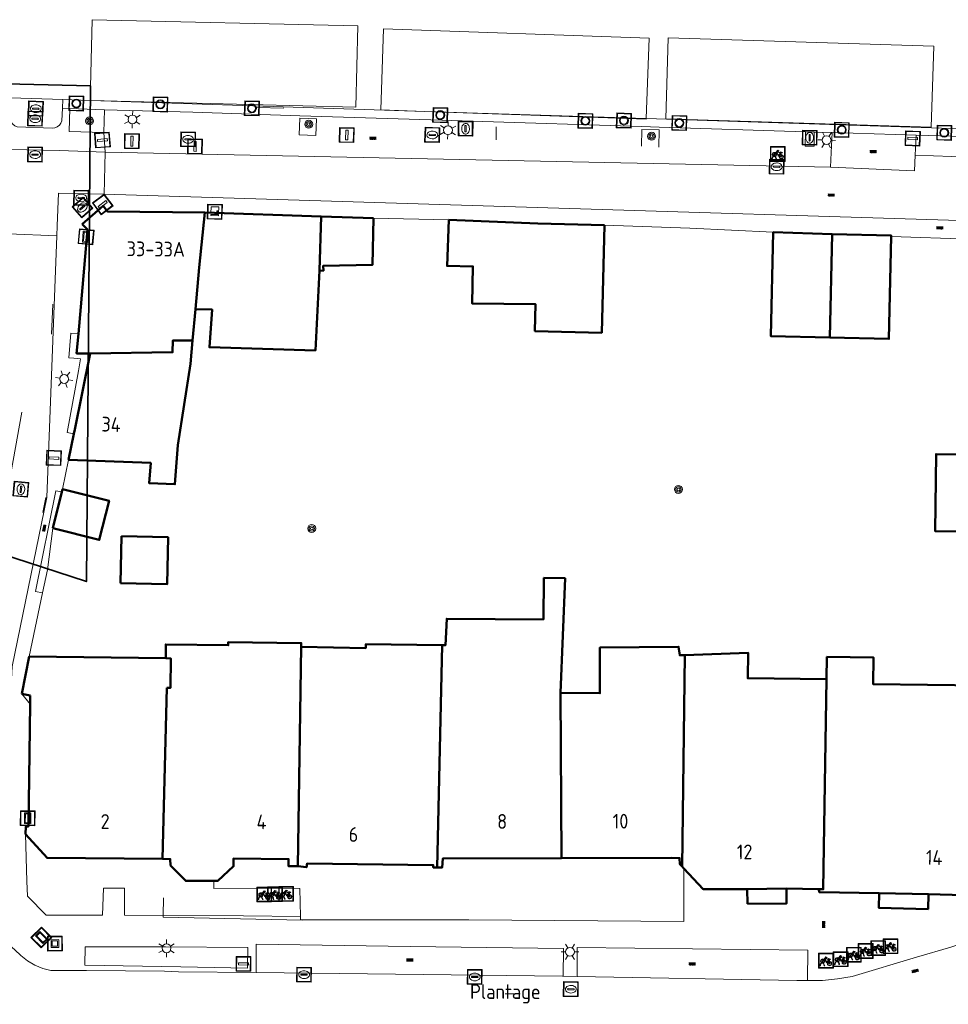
# Model space of a CAD drawing. Header units: metres. Extents: x 94284 to 94615, y 463170 to 463475.
# Tile 9 of 14: x 94432 to 94495, y 463392 to 463459. Entities that reach past the tile are written whole.
import ezdxf
from ezdxf.enums import TextEntityAlignment as Align

# ---------------------------------------------------------------- set-up
doc = ezdxf.new("R2010")
doc.units = ezdxf.units.M
doc.layers.get('0').update_dxf_attribs({"linetype": 'CONTINUOUS'})
for name, color, linetype, lineweight, transparency in [('B-WE-GK-KADEMUUR-G', 251, 'CONTINUOUS', 13, 0.5), ('B-WE-GR-BOOM-S', 251, 'CONTINUOUS', 13, 0.5), ('B-WE-IE-MEUBILAIR_WATERWEGMEUBILAIR_MEERRING-S', 251, 'CONTINUOUS', 13, 0.5), ('B-WE-IE-MEUBILAIR_WEGMEUBILAIR_FIETSREK-G', 251, 'CONTINUOUS', 13, 0.5), ('B-WE-IE-MEUBILAIR_WEGMEUBILAIR_FIETSREK-S', 251, 'CONTINUOUS', 13, 0.5), ('B-WE-IE-MEUBILAIR_WEGMEUBILAIR_KUNSTWERK-G', 251, 'CONTINUOUS', 13, 0.5), ('B-WE-IE-TERREINAFSCHEIDING-G', 251, 'CONTINUOUS', 13, 0.5), ('B-WE-IE-TERREINAFSCHEIDING_KUNSTMATIG_HEKWERK-G', 251, 'CONTINUOUS', 13, 0.5), ('B-WE-IE-TERREINAFSCHEIDING_KUNSTMATIG_MUUR-G', 251, 'CONTINUOUS', 13, 0.5), ('B-WE-KL-DATA_CAI_KAST-S', 251, 'CONTINUOUS', 13, 0.5), ('B-WE-KL-ET_LS_SR_BORD-S', 251, 'CONTINUOUS', 13, 0.6), ('B-WE-KL-WATER_BRANDLEIDING_PUT-S', 251, 'CONTINUOUS', 13, 0.6), ('B-WE-KL-WATER_PUT-S', 251, 'CONTINUOUS', 13, 0.6), ('B-WE-OG-TOPOGRAFIE_BEBOUWING-GV', 132, 'CONTINUOUS', 50, 0.6), ('B-WE-OG-TOPOGRAFIE_BEBOUWING_LUIFEL-GV', 132, 'CONTINUOUS', 50, 0.6), ('B-WE-OG-TOPOGRAFIE_HUISNUMMER-T25', 251, 'CONTINUOUS', 13, 0.6), ('B-WE-OG-TOPOGRAFIE_STRAATNAAM-T18', 251, 'CONTINUOUS', 13, 0.6), ('B-WE-OG-TOPOGRAFIE_WATER-GV', 251, 'CONTINUOUS', 13, 0.6), ('B-WE-OG-WATER_WOONBOOTLOCATIE-G', 251, 'CONTINUOUS', 13, 0.6), ('B-WE-RI-GWA_KOLK_STRAATKOLK-S', 251, 'CONTINUOUS', 13, 0.6), ('B-WE-RI-GWA_RIOOLPUT_INSPECTIEPUT-S', 251, 'CONTINUOUS', 13, 0.6), ('B-WE-RI-HWA_GOOT_LIJNGOOT-G', 251, 'CONTINUOUS', 13, 0.6), ('B-WE-VH-VERHARDING-GV', 251, 'CONTINUOUS', 13, 0.6), ('B-WE-VW-INFORMATIEBORD-S', 251, 'CONTINUOUS', 13, 0.6), ('B-WE-VW-OV_DRAAGCONSTRUCTIE-S', 251, 'CONTINUOUS', 13, 0.6), ('B-WE-VW-PAAL-S', 251, 'CONTINUOUS', 13, 0.6), ('B-WE-VW-PAAL_BETON-S', 251, 'CONTINUOUS', 13, 0.6)]:
    doc.layers.add(name, color=color, linetype=linetype, lineweight=lineweight, transparency=transparency)
doc.layers.add('B-WE-KL-ET_LS_OV_LICHTMAST-S', color=190, linetype='CONTINUOUS', lineweight=13)
doc.layers.add('N-OI-KG-GRENS_WERK-G', color=30, linetype='ZZ-WERKGRENS-SO', lineweight=35)
doc.layers.add('S_GBKN_SYMBOOL_OV_GROOT_0', color=7, linetype='CONTINUOUS')
doc.styles.get("Standard").update_dxf_attribs({"font": 'isocp.shx'})
doc.linetypes.add('ZZ-WERKGRENS-SO', pattern='A,2,-3,[137,NLCS.SHX,S=0.05,R=0,X=-0.55,Y=-0.675],-3,2', length=10)

# ---------------------------------------------------------------- blocks, each defined once
blk = doc.blocks.new('Q_INFORMATIEBORD')
for points in [[(-0.5, 0.5), (0.5, 0.5), (0.5, -0.5), (-0.5, -0.5)], [(-0.369, 0.22), (0.358, 0.22), (0.358, -0.214), (-0.369, -0.214)]]:
    blk.add_lwpolyline(points, close=True)
for points in [[(-0.442, 0.464), (0.438, 0.464, -0.414214), (0.459, 0.442), (0.459, -0.437, -0.414214), (0.438, -0.459), (-0.442, -0.459, -0.414214), (-0.463, -0.437), (-0.463, 0.442), (-0.463, 0.444), (-0.463, 0.446), (-0.463, 0.448), (-0.462, 0.45), (-0.461, 0.451), (-0.46, 0.453), (-0.459, 0.455), (-0.458, 0.456), (-0.457, 0.457), (-0.456, 0.459), (-0.454, 0.46), (-0.453, 0.461), (-0.451, 0.462), (-0.449, 0.462), (-0.447, 0.463), (-0.446, 0.463), (-0.444, 0.464), (-0.442, 0.464)], [(-0.287, 0.16), (0.281, 0.16, -0.414214), (0.303, 0.139), (0.303, -0.134, -0.414214), (0.281, -0.156), (-0.287, -0.156, -0.414214), (-0.308, -0.134), (-0.308, 0.139), (-0.308, 0.14), (-0.308, 0.142), (-0.307, 0.144), (-0.307, 0.146), (-0.306, 0.148), (-0.305, 0.149), (-0.304, 0.151), (-0.303, 0.152), (-0.302, 0.154), (-0.3, 0.155), (-0.299, 0.156), (-0.297, 0.157), (-0.296, 0.158), (-0.294, 0.159), (-0.292, 0.159), (-0.29, 0.16), (-0.288, 0.16), (-0.287, 0.16)]]:
    blk.add_lwpolyline(points, format="xyb")
blk = doc.blocks.new('Q_STRAATNAAMBORD')
for points in [[(-0.5, 0.5), (0.5, 0.5), (0.5, -0.5), (-0.5, -0.5)], [(-0.369, 0.22), (0.358, 0.22), (0.358, -0.214), (-0.369, -0.214)]]:
    blk.add_lwpolyline(points, close=True)
for points in [[(-0.442, 0.464), (0.438, 0.464, -0.414214), (0.459, 0.442), (0.459, -0.437, -0.414214), (0.438, -0.459), (-0.442, -0.459, -0.414214), (-0.463, -0.437), (-0.463, 0.442), (-0.463, 0.444), (-0.463, 0.446), (-0.463, 0.448), (-0.462, 0.45), (-0.461, 0.451), (-0.46, 0.453), (-0.459, 0.455), (-0.458, 0.456), (-0.457, 0.457), (-0.456, 0.459), (-0.454, 0.46), (-0.453, 0.461), (-0.451, 0.462), (-0.449, 0.462), (-0.447, 0.463), (-0.446, 0.463), (-0.444, 0.464), (-0.442, 0.464)], [(-0.287, 0.16), (0.281, 0.16, -0.414214), (0.303, 0.139), (0.303, -0.134, -0.414214), (0.281, -0.156), (-0.287, -0.156, -0.414214), (-0.308, -0.134), (-0.308, 0.139), (-0.308, 0.14), (-0.308, 0.142), (-0.307, 0.144), (-0.307, 0.146), (-0.306, 0.148), (-0.305, 0.149), (-0.304, 0.151), (-0.303, 0.152), (-0.302, 0.154), (-0.3, 0.155), (-0.299, 0.156), (-0.297, 0.157), (-0.296, 0.158), (-0.294, 0.159), (-0.292, 0.159), (-0.29, 0.16), (-0.288, 0.16), (-0.287, 0.16)]]:
    blk.add_lwpolyline(points, format="xyb")
blk = doc.blocks.new('Q_CAI-KAST')
for points in [[(-0.5, 0.5), (0.5, 0.5), (0.5, -0.5), (-0.5, -0.5)], [(-0.262, 0.264), (0.25, 0.264), (0.25, 0.187), (-0.262, 0.187)], [(-0.262, 0.107), (0.25, 0.107), (0.25, -0.332), (-0.262, -0.332)]]:
    blk.add_lwpolyline(points, close=True)
blk.add_lwpolyline([(-0.442, 0.464), (0.438, 0.464, -0.414214), (0.459, 0.442), (0.459, -0.437, -0.414214), (0.438, -0.459), (-0.442, -0.459, -0.414214), (-0.463, -0.437), (-0.463, 0.442), (-0.463, 0.444), (-0.463, 0.446), (-0.463, 0.448), (-0.462, 0.45), (-0.461, 0.451), (-0.46, 0.453), (-0.459, 0.455), (-0.458, 0.456), (-0.457, 0.457), (-0.456, 0.459), (-0.454, 0.46), (-0.453, 0.461), (-0.451, 0.462), (-0.449, 0.462), (-0.447, 0.463), (-0.446, 0.463), (-0.444, 0.464), (-0.442, 0.464)], format="xyb")
blk.add_circle((-0.177, -0.034), 0.0354)
blk = doc.blocks.new('Q_LICHTMAST')
for points in [[(-0.26, 0.15), (-0.52, 0.3)], [(0, 0.3), (0, 0.6)], [(0.26, 0.15), (0.52, 0.3)], [(-0.26, -0.15), (-0.52, -0.3)], [(0, -0.3), (0, -0.6)], [(0.26, -0.15), (0.52, -0.3)]]:
    blk.add_lwpolyline(points)
blk.add_circle((0, 0), 0.3)
blk = doc.blocks.new('Q_VERKEERSBORDPAAL')
for points in [[(-0.5, 0.5), (0.5, 0.5), (0.5, -0.5), (-0.5, -0.5)], [(-0.08, 0.333), (0.071, 0.333), (0.071, -0.329), (-0.08, -0.329)]]:
    blk.add_lwpolyline(points, close=True)
blk.add_lwpolyline([(-0.442, 0.464), (0.438, 0.464, -0.414214), (0.459, 0.442), (0.459, -0.437, -0.414214), (0.438, -0.459), (-0.442, -0.459, -0.414214), (-0.463, -0.437), (-0.463, 0.442), (-0.463, 0.444), (-0.463, 0.446), (-0.463, 0.448), (-0.462, 0.45), (-0.461, 0.451), (-0.46, 0.453), (-0.459, 0.455), (-0.458, 0.456), (-0.457, 0.457), (-0.456, 0.459), (-0.454, 0.46), (-0.453, 0.461), (-0.451, 0.462), (-0.449, 0.462), (-0.447, 0.463), (-0.446, 0.463), (-0.444, 0.464), (-0.442, 0.464)], format="xyb")
blk = doc.blocks.new('Q_AFSLUITPAAL')
for points in [[(-0.5, 0.5), (0.5, 0.5), (0.5, -0.5), (-0.5, -0.5)], [(-0.08, 0.333), (0.071, 0.333), (0.071, -0.329), (-0.08, -0.329)]]:
    blk.add_lwpolyline(points, close=True)
blk.add_lwpolyline([(-0.442, 0.464), (0.438, 0.464, -0.414214), (0.459, 0.442), (0.459, -0.437, -0.414214), (0.438, -0.459), (-0.442, -0.459, -0.414214), (-0.463, -0.437), (-0.463, 0.442), (-0.463, 0.444), (-0.463, 0.446), (-0.463, 0.448), (-0.462, 0.45), (-0.461, 0.451), (-0.46, 0.453), (-0.459, 0.455), (-0.458, 0.456), (-0.457, 0.457), (-0.456, 0.459), (-0.454, 0.46), (-0.453, 0.461), (-0.451, 0.462), (-0.449, 0.462), (-0.447, 0.463), (-0.446, 0.463), (-0.444, 0.464), (-0.442, 0.464)], format="xyb")
blk = doc.blocks.new('Q_PAAL_STEEN')
for points in [[(-0.5, 0.5), (0.5, 0.5), (0.5, -0.5), (-0.5, -0.5)], [(-0.08, 0.333), (0.071, 0.333), (0.071, -0.329), (-0.08, -0.329)]]:
    blk.add_lwpolyline(points, close=True)
blk.add_lwpolyline([(-0.442, 0.464), (0.438, 0.464, -0.414214), (0.459, 0.442), (0.459, -0.437, -0.414214), (0.438, -0.459), (-0.442, -0.459, -0.414214), (-0.463, -0.437), (-0.463, 0.442), (-0.463, 0.444), (-0.463, 0.446), (-0.463, 0.448), (-0.462, 0.45), (-0.461, 0.451), (-0.46, 0.453), (-0.459, 0.455), (-0.458, 0.456), (-0.457, 0.457), (-0.456, 0.459), (-0.454, 0.46), (-0.453, 0.461), (-0.451, 0.462), (-0.449, 0.462), (-0.447, 0.463), (-0.446, 0.463), (-0.444, 0.464), (-0.442, 0.464)], format="xyb")
blk = doc.blocks.new('Q_INSPECTIE_OF_RIOOLPUT')
blk.add_lwpolyline([(-0.5, 0.5), (0.5, 0.5), (0.5, -0.5), (-0.5, -0.5)], close=True)
for points in [[(-0.442, 0.464), (0.438, 0.464, -0.414214), (0.459, 0.442), (0.459, -0.437, -0.414214), (0.438, -0.459), (-0.442, -0.459, -0.414214), (-0.463, -0.437), (-0.463, 0.442), (-0.463, 0.444), (-0.463, 0.446), (-0.463, 0.448), (-0.462, 0.45), (-0.461, 0.451), (-0.46, 0.453), (-0.459, 0.455), (-0.458, 0.456), (-0.457, 0.457), (-0.456, 0.459), (-0.454, 0.46), (-0.453, 0.461), (-0.451, 0.462), (-0.449, 0.462), (-0.447, 0.463), (-0.446, 0.463), (-0.444, 0.464), (-0.442, 0.464)], [(-0.345, 0.105, 0.380426), (-0.276, -0.18)], [(-0.008, 0.266, 0.240218), (-0.345, 0.105)], [(-0.194, 0.045, 0.853344), (-0.194, -0.032)], [(0.331, 0.111, 0.240191), (-0.008, 0.266)], [(0.185, -0.032, 0.849746), (0.185, 0.045)], [(0.267, -0.176, 0.380426), (0.331, 0.111)], [(-0.276, -0.18, 0.148452), (0.012, -0.257)], [(0.012, -0.257, 0.131742), (0.267, -0.176)]]:
    blk.add_lwpolyline(points, format="xyb")
for points in [[(-0.194, 0.045), (0.185, 0.045)], [(0.185, -0.032), (-0.194, -0.032)]]:
    blk.add_lwpolyline(points)
blk = doc.blocks.new('Q_KOLK')
blk.add_lwpolyline([(-0.5, 0.5), (0.5, 0.5), (0.5, -0.5), (-0.5, -0.5)], close=True)
for points in [[(-0.442, 0.464), (0.438, 0.464, -0.414214), (0.459, 0.442), (0.459, -0.437, -0.414214), (0.438, -0.459), (-0.442, -0.459, -0.414214), (-0.463, -0.437), (-0.463, 0.442, -0.414214), (-0.442, 0.464)], [(-0.345, 0.105, 0.380426), (-0.276, -0.18)], [(-0.008, 0.266, 0.240218), (-0.345, 0.105)], [(-0.194, 0.045, 0.853344), (-0.194, -0.032)], [(0.331, 0.111, 0.240191), (-0.008, 0.266)], [(0.185, -0.032, 0.849746), (0.185, 0.045)], [(0.267, -0.176, 0.380426), (0.331, 0.111)], [(-0.276, -0.18, 0.148452), (0.012, -0.257)], [(0.012, -0.257, 0.131742), (0.267, -0.176)]]:
    blk.add_lwpolyline(points, format="xyb")
for points in [[(-0.194, 0.045), (0.185, 0.045)], [(0.185, -0.032), (-0.194, -0.032)]]:
    blk.add_lwpolyline(points)
blk = doc.blocks.new('Q_WATERLEIDINGPUT')
blk.add_lwpolyline([(-0.5, 0.5), (0.5, 0.5), (0.5, -0.5), (-0.5, -0.5)], close=True)
for points in [[(-0.442, 0.464), (0.438, 0.464, -0.414214), (0.459, 0.442), (0.459, -0.437, -0.414214), (0.438, -0.459), (-0.442, -0.459, -0.414214), (-0.463, -0.437), (-0.463, 0.442), (-0.463, 0.444), (-0.463, 0.446), (-0.463, 0.448), (-0.462, 0.45), (-0.461, 0.451), (-0.46, 0.453), (-0.459, 0.455), (-0.458, 0.456), (-0.457, 0.457), (-0.456, 0.459), (-0.454, 0.46), (-0.453, 0.461), (-0.451, 0.462), (-0.449, 0.462), (-0.447, 0.463), (-0.446, 0.463), (-0.444, 0.464), (-0.442, 0.464)], [(-0.345, 0.105, 0.380426), (-0.276, -0.18)], [(-0.008, 0.266, 0.240218), (-0.345, 0.105)], [(-0.194, 0.045, 0.853344), (-0.194, -0.032)], [(0.331, 0.111, 0.240191), (-0.008, 0.266)], [(0.185, -0.032, 0.849746), (0.185, 0.045)], [(0.267, -0.176, 0.380426), (0.331, 0.111)], [(-0.276, -0.18, 0.148452), (0.012, -0.257)], [(0.012, -0.257, 0.131742), (0.267, -0.176)]]:
    blk.add_lwpolyline(points, format="xyb")
for points in [[(-0.194, 0.045), (0.185, 0.045)], [(0.185, -0.032), (-0.194, -0.032)]]:
    blk.add_lwpolyline(points)
blk = doc.blocks.new('Q_BRANDKRAAN')
blk.add_lwpolyline([(-0.5, 0.5), (0.5, 0.5), (0.5, -0.5), (-0.5, -0.5)], close=True)
for points in [[(-0.442, 0.464), (0.438, 0.464, -0.414214), (0.459, 0.442), (0.459, -0.437, -0.414214), (0.438, -0.459), (-0.442, -0.459, -0.414214), (-0.463, -0.437), (-0.463, 0.442), (-0.463, 0.444), (-0.463, 0.446), (-0.463, 0.448), (-0.462, 0.45), (-0.461, 0.451), (-0.46, 0.453), (-0.459, 0.455), (-0.458, 0.456), (-0.457, 0.457), (-0.456, 0.459), (-0.454, 0.46), (-0.453, 0.461), (-0.451, 0.462), (-0.449, 0.462), (-0.447, 0.463), (-0.446, 0.463), (-0.444, 0.464), (-0.442, 0.464)], [(-0.345, 0.105, 0.380426), (-0.276, -0.18)], [(-0.008, 0.266, 0.240218), (-0.345, 0.105)], [(-0.194, 0.045, 0.853344), (-0.194, -0.032)], [(0.331, 0.111, 0.240191), (-0.008, 0.266)], [(0.185, -0.032, 0.849746), (0.185, 0.045)], [(0.267, -0.176, 0.380426), (0.331, 0.111)], [(-0.276, -0.18, 0.148452), (0.012, -0.257)], [(0.012, -0.257, 0.131742), (0.267, -0.176)]]:
    blk.add_lwpolyline(points, format="xyb")
for points in [[(-0.194, 0.045), (0.185, 0.045)], [(0.185, -0.032), (-0.194, -0.032)]]:
    blk.add_lwpolyline(points)
blk = doc.blocks.new('Q_FIETSENREK')
for points in [[(-0.5, 0.5), (0.5, 0.5), (0.5, -0.5), (-0.5, -0.5)], [(-0.063, 0.145), (0.184, 0.054), (0.037, -0.093)]]:
    blk.add_lwpolyline(points, close=True)
for points in [[(-0.442, 0.464), (0.438, 0.464, -0.414214), (0.459, 0.442), (0.459, -0.437, -0.414214), (0.438, -0.459), (-0.442, -0.459, -0.414214), (-0.463, -0.437), (-0.463, 0.442), (-0.463, 0.444), (-0.463, 0.446), (-0.463, 0.448), (-0.462, 0.45), (-0.461, 0.451), (-0.46, 0.453), (-0.459, 0.455), (-0.458, 0.456), (-0.457, 0.457), (-0.456, 0.459), (-0.454, 0.46), (-0.453, 0.461), (-0.451, 0.462), (-0.449, 0.462), (-0.447, 0.463), (-0.446, 0.463), (-0.444, 0.464), (-0.442, 0.464)], [(-0.181, 0.106, 0.847256), (-0.324, -0.144)], [(-0.193, 0.075, 0.842492), (-0.305, -0.118)], [(-0.171, 0.065, 0.053288), (-0.193, 0.075)], [(-0.185, -0.134, 0.502492), (-0.147, 0.044)], [(-0.149, 0.089, 0.06236), (-0.181, 0.106)], [(-0.165, -0.161, 0.494489), (-0.125, 0.068)], [(-0.324, -0.144, 0.089606), (-0.421, -0.348)], [(-0.296, -0.162, 0.110942), (-0.375, -0.348)], [(-0.294, -0.105, 0.006942), (-0.305, -0.118)], [(-0.296, -0.162, 0.02458), (-0.283, -0.168)], [(-0.212, -0.105, 0.381614), (-0.294, -0.105)], [(-0.283, -0.168, 0.148109), (-0.198, -0.173)], [(-0.223, -0.136, 0.533998), (-0.276, -0.136)], [(-0.276, -0.136, 0.009682), (-0.271, -0.138)], [(-0.271, -0.138, 0.120201), (-0.218, -0.144)], [(-0.218, -0.144, 0.003554), (-0.223, -0.136)], [(-0.185, -0.134, 0.017985), (-0.212, -0.105)], [(-0.122, -0.348, 0.075837), (-0.198, -0.173)], [(-0.075, -0.348, 0.094234), (-0.165, -0.161)], [(0.095, -0.16, 0.385208), (0.186, -0.333)], [(0.209, -0.054, 0.224648), (0.108, -0.128)], [(0.126, -0.171, 0.376993), (0.197, -0.303)], [(0.212, -0.086, 0.20829), (0.139, -0.139)], [(0.186, -0.333, 1), (0.287, -0.06)], [(0.197, -0.303, 1), (0.276, -0.09)], [(0.287, -0.06, 0.086253), (0.238, -0.051)], [(0.276, -0.09, 0.079305), (0.241, -0.083)]]:
    blk.add_lwpolyline(points, format="xyb")
for points in [[(-0.171, 0.065), (-0.263, -0.038), (-0.239, -0.059), (-0.147, 0.044)], [(0.081, 0.221), (-0.003, 0.252), (-0.149, 0.089)], [(-0.125, 0.068), (-0.086, 0.111), (0.018, -0.131), (0.095, -0.16)], [(0.238, -0.051), (0.229, 0.053), (0.261, 0.093), (0.302, 0.078), (0.314, 0.11), (0.192, 0.155), (0.18, 0.123), (0.231, 0.104), (0.207, 0.076), (-0.04, 0.167), (0, 0.216), (0.07, 0.191), (0.081, 0.221)], [(0.209, -0.054), (0.199, 0.029), (0.057, -0.108)], [(-0.421, -0.348), (-0.375, -0.348)], [(-0.122, -0.348), (-0.075, -0.348)], [(0.057, -0.108), (0.108, -0.128)], [(0.126, -0.171), (0.253, -0.218), (0.241, -0.083)], [(0.139, -0.139), (0.222, -0.17), (0.212, -0.086)]]:
    blk.add_lwpolyline(points)
blk = doc.blocks.new('Q_MEERRING')
blk.add_lwpolyline([(-0.5, 0.5), (0.5, 0.5), (0.5, -0.5), (-0.5, -0.5)], close=True)
blk.add_lwpolyline([(-0.442, 0.464), (0.438, 0.464, -0.414214), (0.459, 0.442), (0.459, -0.437, -0.414214), (0.438, -0.459), (-0.442, -0.459, -0.414214), (-0.463, -0.437), (-0.463, 0.442), (-0.463, 0.444), (-0.463, 0.446), (-0.463, 0.448), (-0.462, 0.45), (-0.461, 0.451), (-0.46, 0.453), (-0.459, 0.455), (-0.458, 0.456), (-0.457, 0.457), (-0.456, 0.459), (-0.454, 0.46), (-0.453, 0.461), (-0.451, 0.462), (-0.449, 0.462), (-0.447, 0.463), (-0.446, 0.463), (-0.444, 0.464), (-0.442, 0.464)], format="xyb")
for radius in [0.3, 0.3, 0.25, 0.25]:
    blk.add_circle((0, 0), radius)
blk = doc.blocks.new('Q_KUNSTOBJECT')
for points in [[(-0.5, 0.5), (0.5, 0.5), (0.5, -0.5), (-0.5, -0.5)], [(-0.184, 0.184), (0.177, 0.184), (0.177, -0.178), (-0.184, -0.178)]]:
    blk.add_lwpolyline(points, close=True)
for points in [[(-0.442, 0.464), (0.438, 0.464, -0.414214), (0.459, 0.442), (0.459, -0.437, -0.414214), (0.438, -0.459), (-0.442, -0.459, -0.414214), (-0.463, -0.437), (-0.463, 0.442), (-0.463, 0.444), (-0.463, 0.446), (-0.463, 0.448), (-0.462, 0.45), (-0.461, 0.451), (-0.46, 0.453), (-0.459, 0.455), (-0.458, 0.456), (-0.457, 0.457), (-0.456, 0.459), (-0.454, 0.46), (-0.453, 0.461), (-0.451, 0.462), (-0.449, 0.462), (-0.447, 0.463), (-0.446, 0.463), (-0.444, 0.464), (-0.442, 0.464)], [(-0.245, 0.267), (0.236, 0.267, -0.414214), (0.257, 0.245), (0.257, -0.239, -0.414214), (0.236, -0.261), (-0.245, -0.261, -0.414214), (-0.266, -0.239), (-0.266, 0.245, -0.414214), (-0.245, 0.267)]]:
    blk.add_lwpolyline(points, format="xyb")
blk = doc.blocks.new('Q_BOOM')
for radius in [0.27, 0.18, 0.09]:
    blk.add_circle((0, 0), radius)
blk = doc.blocks.new('S_GBKN_SYMBOOL_OV_GROOT')
for points in [[(-0.21875, 0.0625), (0.21875, 0.0625)], [(-0.21875, 0), (0.21875, 0)], [(-0.1875, 0.0625), (-0.1875, 0)], [(-0.125, 0.09375), (-0.125, 0.0625)], [(-0.125, 0), (-0.125, -0.0625)], [(-0.0625, 0.0625), (-0.0625, 0)], [(0, 0.09375), (0, 0.0625)], [(0, 0), (0, -0.0625)], [(0.0625, 0.0625), (0.0625, 0)], [(0.125, 0.09375), (0.125, 0.0625)], [(0.125, 0), (0.125, -0.0625)], [(0.1875, 0.0625), (0.1875, 0)], [(-0.21875, -0.0625), (0.21875, -0.0625)], [(-0.1875, -0.0625), (-0.1875, -0.09375)], [(-0.0625, -0.0625), (-0.0625, -0.09375)], [(0.0625, -0.0625), (0.0625, -0.09375)], [(0.1875, -0.0625), (0.1875, -0.09375)]]:
    blk.add_lwpolyline(points)

msp = doc.modelspace()

# ---------------------------------------------------------------- linework, layer by layer
at = {"layer": 'B-WE-GK-KADEMUUR-G'}
msp.add_line((94431.368, 463453.384), (94434.92, 463453.252), dxfattribs=at)
at = {"layer": 'B-WE-IE-MEUBILAIR_WEGMEUBILAIR_FIETSREK-S'}
for p, q in [((94449.893, 463452.669), (94448.079, 463452.72)), ((94464.275, 463451.404), (94464.29, 463450.521))]:
    msp.add_line(p, q, dxfattribs=at)
at = {"layer": 'B-WE-IE-TERREINAFSCHEIDING-G'}
for p, q in [((94434.92, 463453.252), (94434.906, 463452.674)), ((94434.906, 463452.674), (94435.403, 463452.65)), ((94435.403, 463452.65), (94437.752, 463452.569)), ((94437.752, 463452.569), (94437.7, 463451.022)), ((94452.1, 463451.959), (94450.974, 463451.991)), ((94462.66, 463451.75), (94461.718, 463451.759)), ((94437.7, 463451.022), (94437.802, 463449.685)), ((94485.238, 463451.073), (94485.837, 463451.054)), ((94485.837, 463451.054), (94487.048, 463451.018))]:
    msp.add_line(p, q, dxfattribs=at)
for points in [[(94437.7, 463451.022), (94435.356, 463451.102), (94435.403, 463452.65)], [(94437.752, 463452.569), (94443.742, 463452.393), (94450.979, 463452.163), (94460.601, 463451.857), (94462.66, 463451.791), (94474.157, 463451.425), (94475.323, 463451.388), (94485.238, 463451.073)], [(94450.974, 463451.991), (94450.936, 463450.858), (94452.062, 463450.826), (94452.1, 463451.959)], [(94461.718, 463451.759), (94461.77, 463450.839), (94462.65, 463450.78), (94462.66, 463451.75)], [(94475.305, 463450.028), (94475.317, 463451.203), (94474.155, 463451.232), (94474.142, 463450.095)], [(94485.837, 463451.054), (94485.823, 463450.102), (94485.22, 463450.09), (94485.238, 463451.073)], [(94445.162, 463400.337), (94445.156, 463399.826), (94449.837, 463399.846), (94450.982, 463399.829), (94451.023, 463397.931)]]:
    msp.add_lwpolyline(points, dxfattribs=at)
at = {"layer": 'B-WE-IE-TERREINAFSCHEIDING_KUNSTMATIG_HEKWERK-G'}
for p, q in [((94434.899, 463426.873), (94435.317, 463428.867)), ((94433.553, 463419.842), (94432.651, 463415.541)), ((94441.751, 463399.201), (94441.721, 463398.01))]:
    msp.add_line(p, q, dxfattribs=at)
for points in [[(94434.25, 463424.22), (94433.88, 463421.4), (94433.553, 463419.842)], [(94441.721, 463398.01), (94441.718, 463397.879), (94451.129, 463397.682)]]:
    msp.add_lwpolyline(points, dxfattribs=at)
at = {"layer": 'B-WE-IE-TERREINAFSCHEIDING_KUNSTMATIG_MUUR-G'}
for p, q in [((94455.969, 463445.216), (94461.076, 463445.103)), ((94491.057, 463443.991), (94499.48, 463443.69)), ((94432.149, 463413.012), (94432.71, 463412.313))]:
    msp.add_line(p, q, dxfattribs=at)
for points in [[(94434.906, 463452.674), (94434.863, 463451.822), (94434.796, 463451.656), (94434.688, 463451.515), (94434.546, 463451.407), (94434.38, 463451.341), (94434.203, 463451.321), (94431.829, 463451.406), (94431.671, 463451.474), (94431.537, 463451.581), (94431.434, 463451.719), (94431.371, 463451.879), (94431.351, 463452.05), (94431.365, 463452.864)], [(94483.061, 463444.274), (94477.412, 463444.546), (94471.63, 463444.74)]]:
    msp.add_lwpolyline(points, dxfattribs=at)
at = {"layer": 'B-WE-OG-TOPOGRAFIE_BEBOUWING-GV'}
for p, q in [((94452.435, 463445.337), (94444.54, 463445.597)), ((94452.311, 463441.674), (94452.435, 463445.337)), ((94455.969, 463445.216), (94452.435, 463445.337)), ((94487.059, 463444.133), (94483.061, 463444.274)), ((94486.895, 463437.135), (94487.059, 463444.133)), ((94443.714, 463436.947), (94443.907, 463439.053)), ((94435.669, 463430.612), (94435.317, 463428.867)), ((94434.854, 463426.69), (94434.25, 463424.22)), ((94434.899, 463426.873), (94434.854, 463426.69)), ((94438.89, 463423.68), (94438.84, 463420.5)), ((94450.838, 463401.33), (94451.08, 463416.2)), ((94460.633, 463416.303), (94460.278, 463401.25)), ((94432.651, 463415.541), (94432.149, 463413.012)), ((94441.899, 463415.417), (94432.651, 463415.541)), ((94476.887, 463401.308), (94477.06, 463415.631)), ((94441.679, 463401.828), (94441.974, 463413.41)), ((94432.149, 463413.012), (94432.701, 463412.894)), ((94432.701, 463412.894), (94432.71, 463412.313)), ((94468.709, 463401.882), (94468.65, 463413.08)), ((94476.887, 463401.308), (94477.006, 463401.181)), ((94481.292, 463399.793), (94483.955, 463399.818)), ((94483.955, 463399.818), (94486.13, 463399.78)), ((94490.229, 463399.521), (94493.569, 463399.439))]:
    msp.add_line(p, q, dxfattribs=at)
for points in [[(94444.54, 463445.597), (94437.96, 463445.67), (94437.66, 463446.07), (94436.23, 463444.81)], [(94443.907, 463439.053), (94444.167, 463441.894), (94444.54, 463445.597)], [(94452.311, 463441.674), (94452.582, 463441.667), (94452.573, 463442.003), (94455.9, 463442.06), (94455.969, 463445.216)], [(94436.23, 463444.81), (94436.59, 463444.45), (94435.975, 463437.394)], [(94461.076, 463445.103), (94460.956, 463441.985), (94462.709, 463441.954), (94462.666, 463439.443), (94466.957, 463439.396), (94466.91, 463437.58), (94471.44, 463437.46), (94471.63, 463444.74)], [(94471.63, 463444.74), (94467.1, 463444.86), (94461.076, 463445.103)], [(94483.061, 463444.274), (94482.895, 463437.229), (94486.895, 463437.135)], [(94486.895, 463437.135), (94490.894, 463437.041), (94491.057, 463443.991)], [(94491.057, 463443.991), (94491.058, 463444.04), (94487.059, 463444.133)], [(94443.907, 463439.053), (94445.038, 463439.032), (94444.852, 463436.478), (94452.037, 463436.268), (94452.311, 463441.674)], [(94435.975, 463437.394), (94435.86, 463436.07), (94436.77, 463436.06)], [(94435.317, 463428.867), (94440.88, 463428.65), (94440.78, 463427.27), (94442.52, 463427.2), (94442.71, 463429.86), (94443.57, 463435.37), (94443.714, 463436.947)], [(94443.714, 463436.947), (94442.371, 463436.939), (94442.36, 463436.14), (94436.77, 463436.06)], [(94436.77, 463436.06), (94435.728, 463430.902), (94435.669, 463430.612)], [(94434.25, 463424.22), (94437.39, 463423.43), (94438.06, 463426.09), (94434.899, 463426.873)], [(94438.84, 463420.5), (94442, 463420.44), (94442.05, 463423.62), (94438.89, 463423.68)], [(94468.65, 463413.08), (94468.95, 463420.84), (94467.52, 463420.86), (94467.487, 463418.049), (94460.94, 463418.094), (94460.85, 463416.3), (94460.633, 463416.303)], [(94451.08, 463416.2), (94451.073, 463416.45), (94446.134, 463416.519), (94446.13, 463416.302), (94441.899, 463416.361), (94441.899, 463415.417)], [(94460.633, 463416.303), (94455.45, 463416.37), (94455.45, 463416.11), (94451.08, 463416.2)], [(94477.06, 463415.631), (94476.722, 463415.618), (94476.646, 463416.194), (94471.318, 463416.139), (94471.318, 463413.048), (94468.65, 463413.08)], [(94441.974, 463413.41), (94442.21, 463413.41), (94442.237, 463415.412), (94441.899, 463415.417)], [(94486.67, 463414.01), (94481.33, 463414.07), (94481.35, 463415.79), (94477.06, 463415.631)], [(94497.18, 463413.57), (94489.83, 463413.66), (94489.85, 463415.47), (94486.69, 463415.51), (94486.67, 463414.01)], [(94486.13, 463399.78), (94486.442, 463399.774), (94486.67, 463414.01)], [(94432.71, 463412.313), (94432.587, 463404.032), (94432.425, 463404.034), (94432.393, 463403.512)], [(94432.393, 463403.512), (94433.853, 463401.899), (94441.679, 463401.828)], [(94445.162, 463400.337), (94445.419, 463400.337), (94446.496, 463401.336), (94446.496, 463401.866), (94450.216, 463401.82), (94450.216, 463401.33), (94450.838, 463401.33)], [(94460.278, 463401.25), (94460.63, 463401.25), (94460.68, 463401.86), (94468.709, 463401.882)], [(94468.709, 463401.882), (94476.186, 463401.902), (94476.713, 463401.889), (94476.734, 463401.472), (94476.887, 463401.308)], [(94441.679, 463401.828), (94442.199, 463401.823), (94442.222, 463401.394), (94443.25, 463400.337), (94443.457, 463400.337), (94445.162, 463400.337)], [(94450.838, 463401.33), (94451.43, 463401.27), (94451.48, 463401.53), (94460.02, 463401.41), (94460.02, 463401.25), (94460.278, 463401.25)], [(94477.006, 463401.181), (94478.305, 463399.793), (94481.292, 463399.793)], [(94486.13, 463399.78), (94486.19, 463399.57), (94490.229, 463399.521)], [(94493.569, 463399.439), (94497.57, 463399.34), (94497.52, 463399.6)]]:
    msp.add_lwpolyline(points, dxfattribs=at)
at = {"layer": 'B-WE-OG-TOPOGRAFIE_BEBOUWING_LUIFEL-GV'}
msp.add_line((94481.292, 463399.793), (94481.302, 463398.793), dxfattribs=at)
for points in [[(94497.374, 463429.21), (94494.087, 463429.251), (94494.021, 463424.031), (94497.309, 463423.99), (94497.374, 463429.21)], [(94481.302, 463398.793), (94483.964, 463398.819), (94483.955, 463399.818)], [(94490.229, 463399.521), (94490.204, 463398.522), (94493.545, 463398.439), (94493.569, 463399.439)]]:
    msp.add_lwpolyline(points, dxfattribs=at)
at = {"layer": 'B-WE-OG-TOPOGRAFIE_STRAATNAAM-T18'}
for p, q in [((94430.365, 463422.237), (94432.155, 463432.076)), ((94464.902, 463392.696), (94465.902, 463392.696))]:
    msp.add_line(p, q, dxfattribs=at)
at = {"layer": 'B-WE-OG-TOPOGRAFIE_WATER-GV'}
for p, q in [((94436.786, 463453.191), (94434.92, 463453.252)), ((94436.81, 463453.19), (94436.786, 463453.191)), ((94459.442, 463452.453), (94436.81, 463453.19)), ((94474.457, 463451.963), (94459.442, 463452.453))]:
    msp.add_line(p, q, dxfattribs=at)
msp.add_lwpolyline([(94507.292, 463450.876), (94500, 463451.131), (94474.457, 463451.963)], dxfattribs=at)
at = {"layer": 'B-WE-OG-WATER_WOONBOOTLOCATIE-G'}
msp.add_line((94474.457, 463451.963), (94474.648, 463457.423), dxfattribs=at)
for points in [[(94454.909, 463458.244), (94436.914, 463458.665), (94436.786, 463453.191)], [(94436.81, 463453.19), (94454.78, 463452.746), (94454.909, 463458.244)], [(94474.648, 463457.423), (94456.659, 463458.054), (94456.467, 463452.557), (94459.442, 463452.453)], [(94475.941, 463457.441), (94493.932, 463456.878), (94493.76, 463451.381), (94475.769, 463451.943), (94475.941, 463457.441)], [(94436.786, 463453.191), (94436.786, 463453.191), (94436.81, 463453.19)], [(94459.442, 463452.453), (94474.456, 463451.927), (94474.457, 463451.963)]]:
    msp.add_lwpolyline(points, dxfattribs=at)
at = {"layer": 'B-WE-RI-HWA_GOOT_LIJNGOOT-G'}
for p, q in [((94434.25, 463439.405), (94434.166, 463437.364)), ((94433.768, 463426.297), (94433.577, 463425.3))]:
    msp.add_line(p, q, dxfattribs=at)
at = {"layer": 'B-WE-VH-VERHARDING-GV'}
for p, q in [((94487.048, 463451.018), (94492.731, 463450.85)), ((94492.672, 463449.482), (94492.731, 463450.85)), ((94437.802, 463449.685), (94437.728, 463446.843)), ((94437.802, 463449.685), (94486.943, 463448.679)), ((94499.169, 463449.277), (94492.672, 463449.482)), ((94532.921, 463443.917), (94437.728, 463446.843)), ((94434.535, 463444.714), (94434.509, 463444.038)), ((94434.509, 463444.038), (94431.236, 463444.163)), ((94432.393, 463403.512), (94432.489, 463400.319)), ((94468.834, 463393.898), (94469.766, 463393.868))]:
    msp.add_line(p, q, dxfattribs=at)
for points in [[(94486.943, 463448.679), (94486.987, 463449.66), (94487.048, 463451.018)], [(94492.731, 463450.85), (94499.169, 463450.659), (94500.008, 463450.635), (94510.861, 463450.313)], [(94414.916, 463450.23), (94422.555, 463450.065), (94434.689, 463449.808), (94437.802, 463449.685)], [(94492.672, 463449.482), (94492.624, 463448.424), (94486.943, 463448.679)], [(94437.728, 463446.843), (94437.67, 463446.845), (94434.62, 463446.926), (94434.535, 463444.714)], [(94430.755, 463400.801), (94431.501, 463414.856), (94433.829, 463426.301), (94434.509, 463444.038)], [(94435.975, 463437.394), (94435.463, 463437.427), (94435.324, 463435.76), (94435.661, 463435.737), (94436.126, 463435.706), (94435.977, 463434.875), (94435.227, 463430.71), (94435.669, 463430.612)], [(94434.854, 463426.69), (94434.447, 463426.761), (94433.064, 463419.935), (94433.553, 463419.842)], [(94451.023, 463397.931), (94451.028, 463397.701), (94462.423, 463397.706), (94476.99, 463397.589), (94477.006, 463401.181)], [(94432.489, 463400.319), (94432.519, 463399.315), (94433.785, 463398.029), (94437.622, 463398.018), (94437.674, 463399.85), (94439.095, 463399.842), (94439.102, 463398.024), (94441.709, 463398.01), (94441.721, 463398.01)], [(94434.112, 463394.266), (94433.559, 463394.419), (94433.03, 463394.641), (94432.535, 463394.93), (94432.08, 463395.279), (94431.674, 463395.684), (94431.138, 463396.157), (94430.806, 463396.87), (94430.604, 463397.634), (94430.567, 463398.413), (94430.62, 463399.289)], [(94441.721, 463398.01), (94447.17, 463397.965), (94451.023, 463397.931)], [(94447.438, 463394.428), (94447.447, 463395.837), (94441.886, 463395.884), (94436.448, 463395.88), (94436.421, 463394.63), (94442.909, 463394.523), (94447.438, 463394.428)], [(94448.018, 463394.135), (94448.025, 463396.048), (94458.459, 463395.9), (94468.852, 463395.774), (94468.834, 463393.898)], [(94485.379, 463393.593), (94486.384, 463393.597), (94487.4, 463393.701), (94488.404, 463393.877), (94492.773, 463395.168), (94495.094, 463395.855), (94495.498, 463395.999), (94495.908, 463396.124), (94496.323, 463396.229), (94496.743, 463396.314), (94497.167, 463396.378), (94497.593, 463396.423), (94503.891, 463396.406)], [(94485.379, 463393.593), (94485.395, 463395.641), (94469.765, 463395.834), (94469.766, 463393.868)], [(94434.112, 463394.266), (94436.535, 463394.277), (94441.802, 463394.226), (94442.769, 463394.194), (94448.018, 463394.135)], [(94468.834, 463393.898), (94468.77, 463393.9), (94448.018, 463394.135)], [(94485.379, 463393.593), (94484.665, 463393.591), (94469.766, 463393.868)]]:
    msp.add_lwpolyline(points, dxfattribs=at)
at = {"layer": 'N-OI-KG-GRENS_WERK-G', "ltscale": 0.75, "flags": 128}
msp.add_lwpolyline([(94406.093, 463454.901), (94436.809, 463454.183), (94436.521, 463420.611), (94415.98, 463427.31), (94405.663, 463430.261), (94406.093, 463454.901)], dxfattribs=at)

# ---------------------------------------------------------------- block references
at = {"layer": 'B-WE-GR-BOOM-S'}
for p, rotation in [((94436.734, 463451.807), 178.0452713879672), ((94451.584, 463451.586), 178.3721389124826), ((94474.815, 463450.77), 178.5703676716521), ((94476.631, 463426.853), 87.78605950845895), ((94451.79, 463424.21), 91.60386277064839)]:
    msp.add_blockref('Q_BOOM', p, dxfattribs=dict(at, rotation=rotation))
at = {"layer": 'B-WE-IE-MEUBILAIR_WATERWEGMEUBILAIR_MEERRING-S'}
for p, rotation in [((94435.835, 463452.992), 178.1333535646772), ((94441.53, 463452.928), 178.1333535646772), ((94447.735, 463452.66), 178.1333535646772), ((94460.497, 463452.206), 178.1333535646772), ((94470.328, 463451.812), 178.1766395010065), ((94472.94, 463451.833), 178.1333535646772), ((94476.693, 463451.67), 178.1333535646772), ((94487.697, 463451.202), 178.3067238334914), ((94494.645, 463451.007), 178.3006702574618)]:
    msp.add_blockref('Q_MEERRING', p, dxfattribs=dict(at, rotation=rotation))
at = {"layer": 'B-WE-IE-MEUBILAIR_WEGMEUBILAIR_FIETSREK-G'}
for p in [(94483.363, 463449.567), (94448.571, 463399.421), (94449.298, 463399.441), (94450.054, 463399.46), (94489.317, 463395.597), (94490.174, 463395.794), (94491.006, 463395.915), (94486.629, 463394.941), (94487.627, 463395.035), (94488.523, 463395.339)]:
    msp.add_blockref('Q_FIETSENREK', p, dxfattribs=at)
at = {"layer": 'B-WE-IE-MEUBILAIR_WEGMEUBILAIR_KUNSTWERK-G', "rotation": 0.2601111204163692}
msp.add_blockref('Q_KUNSTOBJECT', (94434.391, 463396.095), dxfattribs=at)
at = {"layer": 'B-WE-KL-DATA_CAI_KAST-S', "rotation": 178.1138035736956}
msp.add_blockref('Q_CAI-KAST', (94445.216, 463445.657), dxfattribs=at)
at = {"layer": 'B-WE-KL-ET_LS_OV_LICHTMAST-S'}
for p, rotation in [((94439.641, 463451.91), 178.3170022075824), ((94461.017, 463451.181), 178.1640470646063), ((94486.671, 463450.51), 87.42805984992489), ((94435.013, 463434.33), 79.7920288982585), ((94441.952, 463395.78), 179.5157637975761), ((94469.286, 463395.539), 89.4502705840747)]:
    msp.add_blockref('Q_LICHTMAST', p, dxfattribs=dict(at, rotation=rotation))
at = {"layer": 'B-WE-KL-ET_LS_SR_BORD-S'}
for p, rotation in [((94436.497, 463443.957), 85.01869625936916), ((94432.545, 463404.586), 89.14903240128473)]:
    msp.add_blockref('Q_STRAATNAAMBORD', p, dxfattribs=dict(at, rotation=rotation))
at = {"layer": 'B-WE-KL-WATER_BRANDLEIDING_PUT-S', "rotation": 41.38388610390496}
msp.add_blockref('Q_BRANDKRAAN', (94436.253, 463445.946), dxfattribs=at)
at = {"layer": 'B-WE-KL-WATER_PUT-S'}
for p, rotation in [((94462.215, 463451.288), 89.40934278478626), ((94443.407, 463450.564), 178.8272215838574), ((94485.529, 463450.674), 88.9509574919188), ((94436.165, 463446.6), 178.4787319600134)]:
    msp.add_blockref('Q_WATERLEIDINGPUT', p, dxfattribs=dict(at, rotation=rotation))
at = {"layer": 'B-WE-RI-GWA_KOLK_STRAATKOLK-S', "rotation": 179.3511983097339}
for p in [(94451.262, 463393.994), (94462.829, 463393.837)]:
    msp.add_blockref('Q_KOLK', p, dxfattribs=at)
at = {"layer": 'B-WE-RI-GWA_RIOOLPUT_INSPECTIEPUT-S'}
for p, rotation in [((94433.088, 463452.645), 177.8717443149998), ((94433.043, 463451.963), 177.949426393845), ((94459.953, 463450.864), 178.178486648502), ((94433.037, 463449.533), 178.7866479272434), ((94483.283, 463448.708), 178.8272215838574), ((94432.087, 463426.864), 84.85454183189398), ((94469.342, 463393.011), 179.1323391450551)]:
    msp.add_blockref('Q_INSPECTIE_OF_RIOOLPUT', p, dxfattribs=dict(at, rotation=rotation))
at = {"layer": 'B-WE-VW-INFORMATIEBORD-S', "rotation": 134.550982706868}
msp.add_blockref('Q_INFORMATIEBORD', (94433.472, 463396.51), dxfattribs=at)
at = {"layer": 'B-WE-VW-OV_DRAAGCONSTRUCTIE-S'}
for p, rotation in [((94492.507, 463450.623), 87.53044052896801), ((94437.624, 463446.158), 126.86989764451), ((94447.167, 463394.725), 89.63402767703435)]:
    msp.add_blockref('Q_VERKEERSBORDPAAL', p, dxfattribs=dict(at, rotation=rotation))
at = {"layer": 'B-WE-VW-PAAL-S'}
for p, rotation in [((94454.157, 463450.854), 178.178486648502), ((94443.876, 463450.082), 178.8272215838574)]:
    msp.add_blockref('Q_AFSLUITPAAL', p, dxfattribs=dict(at, rotation=rotation))
at = {"layer": 'B-WE-VW-PAAL_BETON-S'}
for p, rotation in [((94437.607, 463450.513), 94.36265585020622), ((94439.601, 463450.441), 178.8272215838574), ((94434.317, 463428.984), 87.80447321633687)]:
    msp.add_blockref('Q_PAAL_STEEN', p, dxfattribs=dict(at, rotation=rotation))
at = {"layer": 'S_GBKN_SYMBOOL_OV_GROOT_0'}
for p, rotation in [((94455.939, 463450.624), 178.8272215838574), ((94489.836, 463449.721), 177.4299202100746), ((94486.99, 463446.782), 178.2394221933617), ((94494.343, 463444.565), 178.2394221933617), ((94433.672, 463424.235), 78.54647746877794), ((94486.479, 463397.387), 89.5523858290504), ((94458.433, 463394.973), 179.1873484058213), ((94477.577, 463394.713), 178.9348880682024), ((94492.675, 463394.254), 15.22858674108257)]:
    msp.add_blockref('S_GBKN_SYMBOOL_OV_GROOT', p, dxfattribs=dict(at, rotation=rotation))

# ---------------------------------------------------------------- texts
at = {"layer": 'B-WE-OG-TOPOGRAFIE_HUISNUMMER-T25'}
for s, rotation, p in [('33-33A', 359.4, (94441.222, 463443.134)), ('34', 357.8, (94438.196, 463431.257)), ('2', 359.5, (94437.789, 463404.363)), ('4', 359.3, (94448.387, 463404.343)), ('8', 0.2, (94464.688, 463404.371)), ('10', 0.1, (94472.709, 463404.385)), ('6', 359.2, (94454.616, 463403.486)), ('12', 0.2, (94481.119, 463402.305)), ('14', 358.6, (94493.961, 463401.93))]:
    msp.add_text(s, height=1, rotation=rotation, dxfattribs=at).set_placement(p, align=Align.MIDDLE)
at = {"layer": 'B-WE-OG-TOPOGRAFIE_STRAATNAAM-T18'}
msp.add_text('Plantage', height=1, rotation=0, dxfattribs=at).set_placement((94464.902, 463392.696), align=Align.MIDDLE)

doc.saveas('drawing.dxf')
